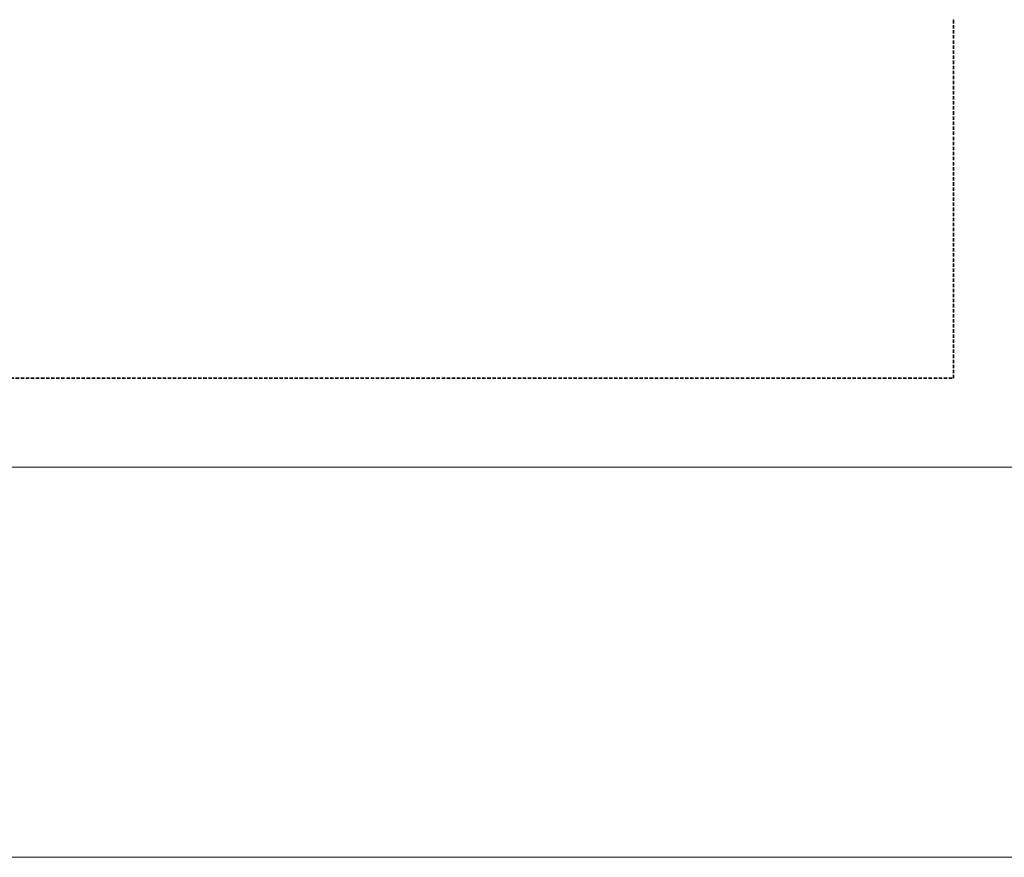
# Model space of a CAD drawing. Header units: millimetres. Extents: x 17747 to 112039, y -74980 to 446921.
# Tile 47 of 256: x 45807 to 46361, y -74980 to -74508. Entities that reach past the tile are written whole.
import ezdxf

# ---------------------------------------------------------------- set-up
doc = ezdxf.new("R2010")
doc.units = ezdxf.units.MM
doc.linetypes.add('phl_thick', pattern=[0])
doc.linetypes.add('VERDECKT', pattern=[9.525, 6.35, -3.175])
doc.layers.add('UT_SCHÉMA_ZPÁTEČKA', color=172, linetype='VERDECKT', lineweight=35)
doc.layers.add('VZT_50 POPIS - OBECNE', color=7, linetype='Continuous', lineweight=5)

msp = doc.modelspace()

# ---------------------------------------------------------------- linework, layer by layer
at = {"color": 0, "linetype": 'Continuous', "lineweight": -2}
msp.add_arc((46332.88, -74493.06), 15.1, 269.292, 270.708, dxfattribs=at)
at = {"layer": 'UT_SCHÉMA_ZPÁTEČKA', "ltscale": 0.3}
for p, q in [((46332.88, -74710.31), (46332.88, -74508.16)), ((38877.88, -74710.31), (46332.88, -74710.31))]:
    msp.add_line(p, q, dxfattribs=at)
at = {"layer": 'VZT_50 POPIS - OBECNE', "linetype": 'phl_thick'}
for p, q in [((28093.07, -74760.31), (56167.95, -74760.31)), ((28093.07, -74980.31), (56167.95, -74980.31))]:
    msp.add_line(p, q, dxfattribs=at)

doc.saveas('drawing.dxf')
